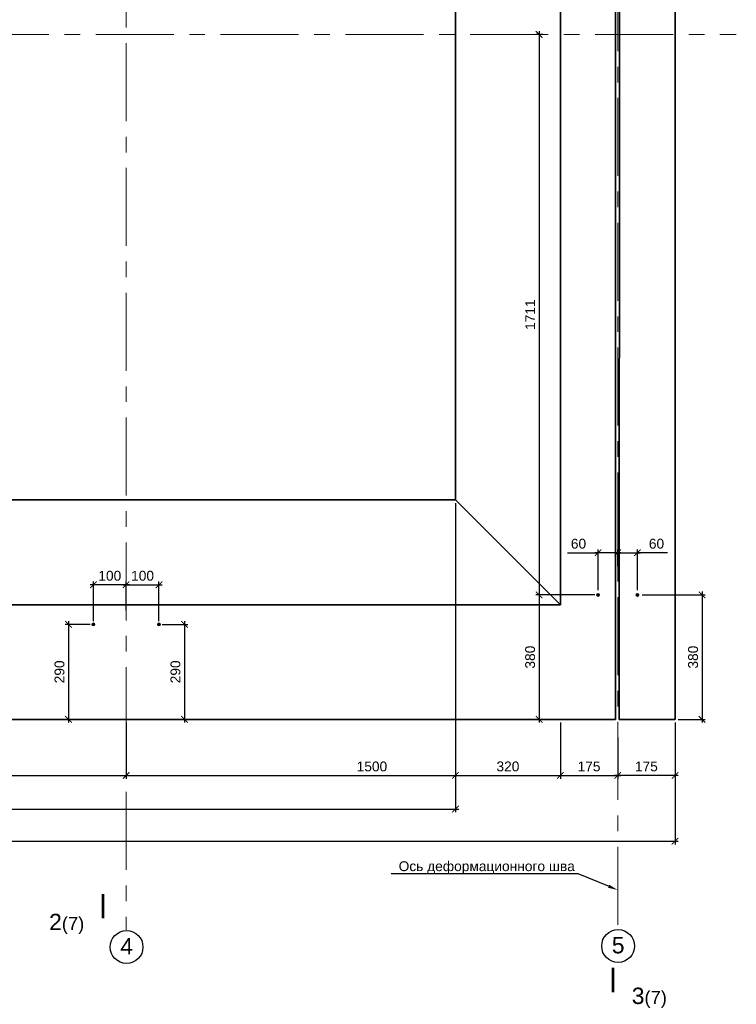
# Model space of a CAD drawing. Header units: millimetres. Extents: x -695122 to 440517, y 417968 to 574899.
# Tile 30 of 39: x 334852 to 356720, y 525267 to 555326. Entities that reach past the tile are written whole.
import ezdxf
from ezdxf import colors
from ezdxf.entities.mleader import LeaderData, LeaderLine
from ezdxf.math import Vec2, Vec3

# ---------------------------------------------------------------- set-up
doc = ezdxf.new("R2010")
doc.units = ezdxf.units.MM
doc.linetypes.add('осевая', pattern=[50.8, 31.75, -6.35, 6.35, -6.35])
for name, color, linetype, lineweight in [('Бетон', 7, 'Continuous', 50), ('ГТО-2_Размеры', 7, 'Continuous', 15), ('Отдел_Выноски(стрелка)', 7, 'Continuous', 15), ('Отдел_Заглавные надписи', 7, 'Continuous', 30), ('Отдел_Разрезы. Сечения. Узлы', 7, 'Continuous', 15)]:
    doc.layers.add(name, color=color, linetype=linetype, lineweight=lineweight)
doc.layers.add('ГП_Штриховки', color=7, linetype='Continuous')
doc.layers.add('Оси', color=1, linetype='осевая')
doc.styles.add('arial', font='arial.ttf')
doc.styles.add('аrial', font='arial.ttf')
doc.styles.add('Рогун1', font='arial.ttf')
doc.dimstyles.new('100 мм', dxfattribs={"dimscale": 100, "dimtxt": 3.5, "dimasz": 2, "dimexe": 1, "dimexo": 1, "dimgap": 1.2, "dimtad": 1, "dimdec": 0, "dimlfac": 0.1, "dimrnd": 0.0001, "dimtxsty": 'Рогун1', "dimblk": 'ARCHTICK', "dimcen": 2.5, "dimdle": 1, "dimaunit": 1, "dimadec": 1, "dimazin": 0, "dimtfac": 1, "dimtdec": 0, "dimtmove": 1, "dimatfit": 3, "dimldrblk": 'ARCHTICK', "dimfxl": 1, "dimtfill": 1, "dimarcsym": 0})

# ---------------------------------------------------------------- blocks, each defined once
blk = doc.blocks.new('_ArchTick')
at = {"color": 0, "linetype": 'ByBlock', "const_width": 0.15}
blk.add_lwpolyline([(-0.5, -0.5), (0.5, 0.5)], dxfattribs=at)
blk = doc.blocks.new('*D7')
at = {"layer": 'Defpoints', "color": 0, "transparency": 16777216}
for p in [(323101, 533966), (338101, 533966), (338101, 532253)]:
    blk.add_point(p, dxfattribs=at)
at = {"layer": 'ГТО-2_Размеры', "color": 0, "lineweight": -2, "transparency": 16777216}
for p, q in [((323101, 533866), (323101, 532153)), ((338101, 533866), (338101, 532153)), ((323001, 532253), (338201, 532253))]:
    blk.add_line(p, q, dxfattribs=at)
at = {"layer": 'ГТО-2_Размеры', "color": 0, "lineweight": -2, "transparency": 16777216, "xscale": 200, "yscale": 200, "zscale": 200, "rotation": 180}
blk.add_blockref('_ArchTick', (323101, 532253), dxfattribs=at)
at = {"layer": 'ГТО-2_Размеры', "color": 0, "lineweight": -2, "transparency": 16777216, "xscale": 200, "yscale": 200, "zscale": 200}
blk.add_blockref('_ArchTick', (338101, 532253), dxfattribs=at)
at = {"layer": 'ГТО-2_Размеры', "color": 0, "transparency": 16777216, "insert": (330601, 532526), "char_height": 300, "attachment_point": 5, "style": 'Рогун1'}
blk.add_mtext('1500', dxfattribs=at)
blk = doc.blocks.new('*D26')
at = {"layer": 'Defpoints', "color": 0, "transparency": 16777216}
for p in [(338101, 533966), (353101, 533512), (353101, 532253)]:
    blk.add_point(p, dxfattribs=at)
at = {"layer": 'ГТО-2_Размеры', "color": 0, "lineweight": -2, "transparency": 16777216}
for p, q in [((338101, 533866), (338101, 532153)), ((353101, 533412), (353101, 532153)), ((338001, 532253), (353201, 532253))]:
    blk.add_line(p, q, dxfattribs=at)
at = {"layer": 'ГТО-2_Размеры', "color": 0, "lineweight": -2, "transparency": 16777216, "xscale": 200, "yscale": 200, "zscale": 200, "rotation": 180}
blk.add_blockref('_ArchTick', (338101, 532253), dxfattribs=at)
at = {"layer": 'ГТО-2_Размеры', "color": 0, "lineweight": -2, "transparency": 16777216, "xscale": 200, "yscale": 200, "zscale": 200}
blk.add_blockref('_ArchTick', (353101, 532253), dxfattribs=at)
at = {"layer": 'ГТО-2_Размеры', "color": 0, "transparency": 16777216, "insert": (345601, 532526), "char_height": 300, "attachment_point": 5, "style": 'Рогун1'}
blk.add_mtext('1500', dxfattribs=at)
blk = doc.blocks.new('*D27')
at = {"layer": 'Defpoints', "color": 0, "transparency": 16777216}
for p in [(292151, 533966), (354851, 533966), (354851, 530247)]:
    blk.add_point(p, dxfattribs=at)
at = {"layer": 'ГТО-2_Размеры', "color": 0, "lineweight": -2, "transparency": 16777216}
for p, q in [((292151, 533866), (292151, 530147)), ((354851, 533866), (354851, 530147)), ((292051, 530247), (354951, 530247))]:
    blk.add_line(p, q, dxfattribs=at)
at = {"layer": 'ГТО-2_Размеры', "color": 0, "lineweight": -2, "transparency": 16777216, "xscale": 200, "yscale": 200, "zscale": 200, "rotation": 180}
blk.add_blockref('_ArchTick', (292151, 530247), dxfattribs=at)
at = {"layer": 'ГТО-2_Размеры', "color": 0, "lineweight": -2, "transparency": 16777216, "xscale": 200, "yscale": 200, "zscale": 200}
blk.add_blockref('_ArchTick', (354851, 530247), dxfattribs=at)
at = {"layer": 'ГТО-2_Размеры', "color": 0, "transparency": 16777216, "insert": (323501, 530520), "char_height": 300, "attachment_point": 5, "style": 'Рогун1', "bg_fill": 3, "box_fill_scale": 1.1, "bg_fill_color": 256, "bg_fill_true_color": 13158600, "bg_fill_transparency": 0}
blk.add_mtext('6270', dxfattribs=at)
blk = doc.blocks.new('*D29')
at = {"layer": 'Defpoints', "color": 0, "transparency": 16777216}
for p in [(348151, 540666), (293101, 533966), (348151, 531229)]:
    blk.add_point(p, dxfattribs=at)
at = {"layer": 'ГТО-2_Размеры', "color": 0, "lineweight": -2, "transparency": 16777216}
for p, q in [((348151, 540566), (348151, 531129)), ((293101, 533866), (293101, 531129)), ((293001, 531229), (348251, 531229))]:
    blk.add_line(p, q, dxfattribs=at)
at = {"layer": 'ГТО-2_Размеры', "color": 0, "lineweight": -2, "transparency": 16777216, "xscale": 200, "yscale": 200, "zscale": 200, "rotation": 180}
blk.add_blockref('_ArchTick', (293101, 531229), dxfattribs=at)
at = {"layer": 'ГТО-2_Размеры', "color": 0, "lineweight": -2, "transparency": 16777216, "xscale": 200, "yscale": 200, "zscale": 200}
blk.add_blockref('_ArchTick', (348151, 531229), dxfattribs=at)
at = {"layer": 'ГТО-2_Размеры', "color": 0, "transparency": 16777216, "insert": (320626, 531503), "char_height": 300, "attachment_point": 5, "style": 'Рогун1'}
blk.add_mtext('5505', dxfattribs=at)
blk = doc.blocks.new('*D10')
at = {"layer": 'Defpoints', "color": 0, "transparency": 16777216}
for p in [(348151, 533966), (351351, 533966), (351351, 532253)]:
    blk.add_point(p, dxfattribs=at)
at = {"layer": 'ГТО-2_Размеры', "color": 0, "lineweight": -2, "transparency": 16777216}
for p, q in [((348151, 533866), (348151, 532153)), ((351351, 533866), (351351, 532153)), ((348051, 532253), (351451, 532253))]:
    blk.add_line(p, q, dxfattribs=at)
at = {"layer": 'ГТО-2_Размеры', "color": 0, "lineweight": -2, "transparency": 16777216, "xscale": 200, "yscale": 200, "zscale": 200, "rotation": 180}
blk.add_blockref('_ArchTick', (348151, 532253), dxfattribs=at)
at = {"layer": 'ГТО-2_Размеры', "color": 0, "lineweight": -2, "transparency": 16777216, "xscale": 200, "yscale": 200, "zscale": 200}
blk.add_blockref('_ArchTick', (351351, 532253), dxfattribs=at)
at = {"layer": 'ГТО-2_Размеры', "color": 0, "transparency": 16777216, "insert": (349751, 532527), "char_height": 300, "attachment_point": 5, "style": 'Рогун1'}
blk.add_mtext('320', dxfattribs=at)
blk = doc.blocks.new('*D31')
at = {"layer": 'Defpoints', "color": 0, "transparency": 16777216}
for p in [(351351, 533966), (353101, 532783), (353101, 532253)]:
    blk.add_point(p, dxfattribs=at)
at = {"layer": 'ГТО-2_Размеры', "color": 0, "lineweight": -2, "transparency": 16777216}
for p, q in [((351351, 533866), (351351, 532153)), ((353101, 532683), (353101, 532153)), ((351251, 532253), (353201, 532253))]:
    blk.add_line(p, q, dxfattribs=at)
at = {"layer": 'ГТО-2_Размеры', "color": 0, "lineweight": -2, "transparency": 16777216, "xscale": 200, "yscale": 200, "zscale": 200, "rotation": 180}
blk.add_blockref('_ArchTick', (351351, 532253), dxfattribs=at)
at = {"layer": 'ГТО-2_Размеры', "color": 0, "lineweight": -2, "transparency": 16777216, "xscale": 200, "yscale": 200, "zscale": 200}
blk.add_blockref('_ArchTick', (353101, 532253), dxfattribs=at)
at = {"layer": 'ГТО-2_Размеры', "color": 0, "transparency": 16777216, "insert": (352226, 532526), "char_height": 300, "attachment_point": 5, "style": 'Рогун1'}
blk.add_mtext('175', dxfattribs=at)
blk = doc.blocks.new('*D37')
at = {"layer": 'Defpoints', "color": 0, "transparency": 16777216}
for p in [(354851, 533966), (353101, 532536), (353101, 532253)]:
    blk.add_point(p, dxfattribs=at)
at = {"layer": 'ГТО-2_Размеры', "color": 0, "lineweight": -2, "transparency": 16777216}
for p, q in [((354851, 533866), (354851, 532153)), ((353101, 532436), (353101, 532153)), ((354951, 532253), (353001, 532253))]:
    blk.add_line(p, q, dxfattribs=at)
at = {"layer": 'ГТО-2_Размеры', "color": 0, "lineweight": -2, "transparency": 16777216, "xscale": 200, "yscale": 200, "zscale": 200, "rotation": 180}
blk.add_blockref('_ArchTick', (353101, 532253), dxfattribs=at)
at = {"layer": 'ГТО-2_Размеры', "color": 0, "lineweight": -2, "transparency": 16777216, "xscale": 200, "yscale": 200, "zscale": 200}
blk.add_blockref('_ArchTick', (354851, 532253), dxfattribs=at)
at = {"layer": 'ГТО-2_Размеры', "color": 0, "transparency": 16777216, "insert": (353976, 532526), "char_height": 300, "attachment_point": 5, "style": 'Рогун1'}
blk.add_mtext('175', dxfattribs=at)
blk = doc.blocks.new('*D322')
at = {"layer": 'Defpoints', "color": 0, "transparency": 16777216}
for p in [(337101, 536866), (336340, 533966), (336751, 533966)]:
    blk.add_point(p, dxfattribs=at)
at = {"layer": 'ГТО-2_Размеры', "color": 0, "lineweight": -2, "transparency": 16777216}
for p, q in [((337001, 536866), (336240, 536866)), ((336340, 536966), (336340, 533866)), ((336651, 533966), (336240, 533966))]:
    blk.add_line(p, q, dxfattribs=at)
at = {"layer": 'ГТО-2_Размеры', "color": 0, "lineweight": -2, "transparency": 16777216, "xscale": 200, "yscale": 200, "zscale": 200}
for p, rotation in [((336340, 536866), 90), ((336340, 533966), 270)]:
    blk.add_blockref('_ArchTick', p, dxfattribs=dict(at, rotation=rotation))
at = {"layer": 'ГТО-2_Размеры', "color": 0, "transparency": 16777216, "insert": (336067, 535416), "char_height": 300, "attachment_point": 5, "rotation": 90, "style": 'Рогун1'}
blk.add_mtext('290', dxfattribs=at)
blk = doc.blocks.new('*D323')
at = {"layer": 'Defpoints', "color": 0, "transparency": 16777216}
for p in [(339101, 536866), (339351, 533966), (339879, 533966)]:
    blk.add_point(p, dxfattribs=at)
at = {"layer": 'ГТО-2_Размеры', "color": 0, "lineweight": -2, "transparency": 16777216}
for p, q in [((339201, 536866), (339979, 536866)), ((339879, 536966), (339879, 533866)), ((339451, 533966), (339979, 533966))]:
    blk.add_line(p, q, dxfattribs=at)
at = {"layer": 'ГТО-2_Размеры', "color": 0, "lineweight": -2, "transparency": 16777216, "xscale": 200, "yscale": 200, "zscale": 200}
for p, rotation in [((339879, 536866), 90), ((339879, 533966), 270)]:
    blk.add_blockref('_ArchTick', p, dxfattribs=dict(at, rotation=rotation))
at = {"layer": 'ГТО-2_Размеры', "color": 0, "transparency": 16777216, "insert": (339606, 535416), "char_height": 300, "attachment_point": 5, "rotation": 90, "style": 'Рогун1'}
blk.add_mtext('290', dxfattribs=at)
blk = doc.blocks.new('*D324')
at = {"layer": 'Defpoints', "color": 0, "transparency": 16777216}
for p in [(339101, 538074), (338101, 537775), (339101, 536866)]:
    blk.add_point(p, dxfattribs=at)
at = {"layer": 'ГТО-2_Размеры', "color": 0, "lineweight": -2, "transparency": 16777216}
for p, q in [((338001, 538074), (339201, 538074)), ((338101, 537875), (338101, 538174)), ((339101, 536966), (339101, 538174))]:
    blk.add_line(p, q, dxfattribs=at)
at = {"layer": 'ГТО-2_Размеры', "color": 0, "transparency": 16777216, "insert": (338601, 538348), "char_height": 300, "attachment_point": 5, "style": 'Рогун1', "bg_fill": 3, "box_fill_scale": 1.1, "bg_fill_color": 256, "bg_fill_true_color": 13158600, "bg_fill_transparency": 0}
blk.add_mtext('100', dxfattribs=at)
at = {"layer": 'ГТО-2_Размеры', "color": 0, "lineweight": -2, "transparency": 16777216, "xscale": 200, "yscale": 200, "zscale": 200, "rotation": 180}
blk.add_blockref('_ArchTick', (338101, 538074), dxfattribs=at)
at = {"layer": 'ГТО-2_Размеры', "color": 0, "lineweight": -2, "transparency": 16777216, "xscale": 200, "yscale": 200, "zscale": 200}
blk.add_blockref('_ArchTick', (339101, 538074), dxfattribs=at)
blk = doc.blocks.new('*D325')
at = {"layer": 'Defpoints', "color": 0, "transparency": 16777216}
for p in [(337101, 538074), (338101, 537192), (337101, 536866)]:
    blk.add_point(p, dxfattribs=at)
at = {"layer": 'ГТО-2_Размеры', "color": 0, "lineweight": -2, "transparency": 16777216}
for p, q in [((338201, 538074), (337001, 538074)), ((337101, 536966), (337101, 538174)), ((338101, 537292), (338101, 538174))]:
    blk.add_line(p, q, dxfattribs=at)
at = {"layer": 'ГТО-2_Размеры', "color": 0, "transparency": 16777216, "insert": (337601, 538348), "char_height": 300, "attachment_point": 5, "style": 'Рогун1', "bg_fill": 3, "box_fill_scale": 1.1, "bg_fill_color": 256, "bg_fill_true_color": 13158600, "bg_fill_transparency": 0}
blk.add_mtext('100', dxfattribs=at)
at = {"layer": 'ГТО-2_Размеры', "color": 0, "lineweight": -2, "transparency": 16777216, "xscale": 200, "yscale": 200, "zscale": 200, "rotation": 180}
blk.add_blockref('_ArchTick', (337101, 538074), dxfattribs=at)
at = {"layer": 'ГТО-2_Размеры', "color": 0, "lineweight": -2, "transparency": 16777216, "xscale": 200, "yscale": 200, "zscale": 200}
blk.add_blockref('_ArchTick', (338101, 538074), dxfattribs=at)
blk = doc.blocks.new('*D326')
at = {"layer": 'Defpoints', "color": 0, "transparency": 16777216}
for p in [(352457, 537766), (350703, 533966), (350995, 533966)]:
    blk.add_point(p, dxfattribs=at)
at = {"layer": 'ГТО-2_Размеры', "color": 0, "lineweight": -2, "transparency": 16777216}
for p, q in [((352357, 537766), (350603, 537766)), ((350703, 537866), (350703, 533866)), ((350895, 533966), (350603, 533966))]:
    blk.add_line(p, q, dxfattribs=at)
at = {"layer": 'ГТО-2_Размеры', "color": 0, "lineweight": -2, "transparency": 16777216, "xscale": 200, "yscale": 200, "zscale": 200}
for p, rotation in [((350703, 537766), 90), ((350703, 533966), 270)]:
    blk.add_blockref('_ArchTick', p, dxfattribs=dict(at, rotation=rotation))
at = {"layer": 'ГТО-2_Размеры', "color": 0, "transparency": 16777216, "insert": (350430, 535866), "char_height": 300, "attachment_point": 5, "rotation": 90, "style": 'Рогун1'}
blk.add_mtext('380', dxfattribs=at)
blk = doc.blocks.new('*D327')
at = {"layer": 'Defpoints', "color": 0, "transparency": 16777216}
for p in [(353745, 537766), (354851, 533966), (355675, 533966)]:
    blk.add_point(p, dxfattribs=at)
at = {"layer": 'ГТО-2_Размеры', "color": 0, "lineweight": -2, "transparency": 16777216}
for p, q in [((353845, 537766), (355775, 537766)), ((355675, 537866), (355675, 533866)), ((354951, 533966), (355775, 533966))]:
    blk.add_line(p, q, dxfattribs=at)
at = {"layer": 'ГТО-2_Размеры', "color": 0, "lineweight": -2, "transparency": 16777216, "xscale": 200, "yscale": 200, "zscale": 200}
for p, rotation in [((355675, 537766), 90), ((355675, 533966), 270)]:
    blk.add_blockref('_ArchTick', p, dxfattribs=dict(at, rotation=rotation))
at = {"layer": 'ГТО-2_Размеры', "color": 0, "transparency": 16777216, "insert": (355402, 535866), "char_height": 300, "attachment_point": 5, "rotation": 90, "style": 'Рогун1'}
blk.add_mtext('380', dxfattribs=at)
blk = doc.blocks.new('*D328')
at = {"layer": 'Defpoints', "color": 0, "transparency": 16777216}
for p in [(352501, 539054), (353101, 538755), (352501, 537810)]:
    blk.add_point(p, dxfattribs=at)
at = {"layer": 'ГТО-2_Размеры', "color": 0, "lineweight": -2, "transparency": 16777216}
for p, q in [((351570, 539054), (352501, 539054)), ((353201, 539054), (352401, 539054)), ((352501, 537910), (352501, 539154)), ((353101, 538855), (353101, 539154))]:
    blk.add_line(p, q, dxfattribs=at)
at = {"layer": 'ГТО-2_Размеры', "color": 0, "lineweight": -2, "transparency": 16777216, "xscale": 200, "yscale": 200, "zscale": 200, "rotation": 180}
blk.add_blockref('_ArchTick', (352501, 539054), dxfattribs=at)
at = {"layer": 'ГТО-2_Размеры', "color": 0, "lineweight": -2, "transparency": 16777216, "xscale": 200, "yscale": 200, "zscale": 200}
blk.add_blockref('_ArchTick', (353101, 539054), dxfattribs=at)
at = {"layer": 'ГТО-2_Размеры', "color": 0, "transparency": 16777216, "insert": (351905, 539327), "char_height": 300, "attachment_point": 5, "style": 'Рогун1', "bg_fill": 3, "box_fill_scale": 1.1, "bg_fill_color": 256, "bg_fill_true_color": 13158600, "bg_fill_transparency": 0}
blk.add_mtext('60', dxfattribs=at)
blk = doc.blocks.new('*D329')
at = {"layer": 'Defpoints', "color": 0, "transparency": 16777216}
for p in [(353701, 539054), (353101, 538542), (353701, 537810)]:
    blk.add_point(p, dxfattribs=at)
at = {"layer": 'ГТО-2_Размеры', "color": 0, "lineweight": -2, "transparency": 16777216}
for p, q in [((353001, 539054), (353801, 539054)), ((353101, 538642), (353101, 539154)), ((353701, 537910), (353701, 539154)), ((354621, 539054), (353701, 539054))]:
    blk.add_line(p, q, dxfattribs=at)
at = {"layer": 'ГТО-2_Размеры', "color": 0, "lineweight": -2, "transparency": 16777216, "xscale": 200, "yscale": 200, "zscale": 200, "rotation": 180}
blk.add_blockref('_ArchTick', (353101, 539054), dxfattribs=at)
at = {"layer": 'ГТО-2_Размеры', "color": 0, "lineweight": -2, "transparency": 16777216, "xscale": 200, "yscale": 200, "zscale": 200}
blk.add_blockref('_ArchTick', (353701, 539054), dxfattribs=at)
at = {"layer": 'ГТО-2_Размеры', "color": 0, "transparency": 16777216, "insert": (354285, 539327), "char_height": 300, "attachment_point": 5, "style": 'Рогун1', "bg_fill": 3, "box_fill_scale": 1.1, "bg_fill_color": 256, "bg_fill_true_color": 13158600, "bg_fill_transparency": 0}
blk.add_mtext('60', dxfattribs=at)
blk = doc.blocks.new('*D362')
at = {"layer": 'Defpoints', "color": 0, "transparency": 16777216}
for p in [(350917, 554876), (350703, 537766), (352501, 537766)]:
    blk.add_point(p, dxfattribs=at)
at = {"layer": 'ГТО-2_Размеры', "color": 0, "lineweight": -2, "transparency": 16777216}
for p, q in [((350703, 554976), (350703, 537666)), ((350817, 554876), (350603, 554876)), ((352401, 537766), (350603, 537766))]:
    blk.add_line(p, q, dxfattribs=at)
at = {"layer": 'ГТО-2_Размеры', "color": 0, "lineweight": -2, "transparency": 16777216, "xscale": 200, "yscale": 200, "zscale": 200}
for p, rotation in [((350703, 554876), 90), ((350703, 537766), 270)]:
    blk.add_blockref('_ArchTick', p, dxfattribs=dict(at, rotation=rotation))
at = {"layer": 'ГТО-2_Размеры', "color": 0, "transparency": 16777216, "insert": (350432, 546321), "char_height": 300, "attachment_point": 5, "rotation": 90, "style": 'Рогун1'}
blk.add_mtext('1711', dxfattribs=at)

msp = doc.modelspace()

# ---------------------------------------------------------------- hatches: boundary and pattern name
at = {"layer": 'ГП_Штриховки', "true_color": 0x000000, "transparency": 33554610}
h = msp.add_hatch(color=18, dxfattribs=at)
h.dxf.hatch_style = 1
h.paths.add_polyline_path([(337145.4422277, 536865.6074315, 1), (337057.4422277, 536865.6074315, 1)])
h = msp.add_hatch(color=18, dxfattribs=at)
h.dxf.hatch_style = 1
h.paths.add_polyline_path([(339145.4422277, 536865.6074315, 1), (339057.4422277, 536865.6074315, 1)])

# ---------------------------------------------------------------- linework, layer by layer
at = {"lineweight": 20}
for centre in [(337101.4422277, 536865.6074315), (337101.4422277, 536865.6074315), (339101.4422277, 536865.6074315), (339101.4422277, 536865.6074315)]:
    msp.add_circle(centre, 44, dxfattribs=at)
at = {"layer": 'Бетон', "color": 2, "lineweight": 35, "ltscale": 10}
for points in [[(353026.5002182, 562665.6074311), (351327.835435, 562665.6074311), (348127.835435, 561065.6074311), (292151.4422325, 561065.6074319), (292151.4422325, 533965.6074311), (353038.9696723, 533965.6074311)], [(351351.4422328, 558865.6074311), (348151.4422328, 555665.6074311), (348151.4422328, 540665.6074311), (351351.4422328, 537465.6074311)], [(351351.4422328, 558865.6074311), (351351.4422328, 537465.6074311)], [(292151.4422325, 540665.6074311), (348151.4422328, 540665.6074311)], [(292251.4422325, 537465.6074311), (351351.4422328, 537465.6074311)]]:
    msp.add_lwpolyline(points, dxfattribs=at)
at = {"layer": 'Бетон', "lineweight": 35, "ltscale": 10}
msp.add_lwpolyline([(353161.6861051, 562665.6074311), (354851.4422325, 562665.6074311), (354851.4422325, 533965.6074311), (353149.2166392, 533965.5801572)], dxfattribs=at)
at = {"layer": 'Оси', "linetype": 'осевая', "lineweight": 15, "ltscale": 75}
msp.add_line((287641.7795311, 554875.6074311), (356720.4388744, 554875.6074311), dxfattribs=at)
for points in [[(353101.4422325, 568175.8624195), (353101.4422325, 527514.8480918)], [(338101.4422325, 566039.357953), (338101.4422325, 527514.8480918)]]:
    msp.add_lwpolyline(points, dxfattribs=at)
at = {"layer": 'Отдел_Разрезы. Сечения. Узлы'}
msp.add_lwpolyline([(337395.0649566, 528636.4615953, 75, 75, 0), (337394.5197889, 527886.4617935, 75, 75, 0), (337394.7015115, 528136.4617274, 0, 100, 0), (336894.7016436, 528136.8251725, 0, 0, 0), (336144.7018417, 528137.3703402, 0, 0, 0)], format="xyseb", dxfattribs=at)

# ---------------------------------------------------------------- texts
at = {"char_height": 2.5, "style": 'аrial'}
for s, insert, attachment_point in [('{\\H200x;2\\H0.8x;(7)}', (335749.4735414, 528030.4570338), 1), ('{\\H200x;3\\H0.8x;(7)}', (354601.5993707, 525775.4694706), 3)]:
    msp.add_mtext_dynamic_manual_height_columns(s, width=3148.469281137, gutter_width=12.5, heights=[0], dxfattribs=dict(at, insert=insert, attachment_point=attachment_point))

# ---------------------------------------------------------------- dimensions: what is measured, and where the dimension line sits
at = {"layer": 'ГТО-2_Размеры'}
for base, p1, p2, picture, middle in [((348151.4422327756, 531229.3302701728), (293101.4422325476, 533965.6074311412), (348151.4422327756, 540665.6074311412), '*D29', (320626.4422326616, 531502.5021664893)), ((338101.4422325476, 532253.2685137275), (323101.4422325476, 533965.6074311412), (338101.4422325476, 533965.6074311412), '*D7', (330601.4422325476, 532526.4404100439)), ((353101.4422325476, 532253.2685137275), (338101.4422325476, 533965.6074311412), (353101.4422325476, 533511.9456118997), '*D26', (345601.4422325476, 532526.4404100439)), ((351351.4422328, 532253.2685137), (348151.4422328, 533965.6074311), (351351.4422328, 533965.6074311), '*D10', (349751.4422328, 532526.5427293))]:
    dim = msp.add_linear_dim(base=base, p1=p1, p2=p2, dimstyle='100 мм', override={"dimtxt": 3, "dimdec": 6, "dimtfill": 0}, dxfattribs=at)
    dim.commit()
    dim.dimension.update_dxf_attribs({"geometry": picture, "text_midpoint": middle})
for p1, p2, picture, middle in [((351351.4422328, 533965.6074311), (353101.4422325, 532782.6070628), '*D31', (352226.4422327, 532253.2685137)), ((354851.4422325, 533965.6074311), (353101.4422325, 532535.6629477), '*D37', (353976.4422325, 532253.2685137))]:
    dim = msp.add_linear_dim(base=(353101.4422325, 532253.2685137), p1=p1, p2=p2, dimstyle='100 мм', override={"dimtxt": 3, "dimdec": 6, "dimtfill": 0}, dxfattribs=at)
    dim.commit()
    dim.dimension.update_dxf_attribs({"geometry": picture, "text_midpoint": middle, "dimtype": 160})

# ---------------------------------------------------------------- leaders
at = {"layer": 'Отдел_Выноски(стрелка)'}
ml = msp.add_multileader_mtext('Standard', dxfattribs=at)
ml.set_content('Ось деформационного шва', color=256, style='arial')
ml.set_leader_properties()
ml.build(insert=Vec2(0, 0))
ml.multileader.update_dxf_attribs({"text_left_attachment_type": 6, "text_right_attachment_type": 6, "dogleg_length": 136.6171409, "arrow_head_size": 300})
ctx = ml.context
ctx.base_point, ctx.char_height, ctx.arrow_head_size, ctx.plane_origin = Vec3(346414.4580486, 529249.7211616), 300, 300, Vec3(352723.0620951, 522029.9539122)
ctx.left_attachment, ctx.right_attachment = 6, 6
notes = []
notes.append((ctx, [(1, (1, 1, 0), (351894.7068403, 529249.7211616), (-1, 0), 136.6171409, [(0, [(353101.4422325, 528756.6197616)], 0, [])])]))
ctx.mtext.insert, ctx.mtext.width, ctx.mtext.flow_direction = Vec3(346416.4580486, 529633.0090197), 6678.85940834, 5
for ctx, leaders in notes:
    for number, flags, end, landing, length, lines in leaders:
        leader = LeaderData()
        leader.index, (leader.has_last_leader_line, leader.has_dogleg_vector, leader.attachment_direction) = number, flags
        leader.last_leader_point, leader.dogleg_vector, leader.dogleg_length = Vec3(end), Vec3(landing), length
        for number, points, colour, breaks in lines:
            line = LeaderLine()
            line.index, line.vertices, line.color, line.breaks = number, Vec3.list(points), colors.encode_raw_color(colour), breaks
            leader.lines.append(line)
        ctx.leaders.append(leader)

# ---------------------------------------------------------------- next in the draw order: texts
at = {"layer": 'Отдел_Заглавные надписи', "char_height": 500, "attachment_point": 5, "style": 'arial', "bg_fill": 3, "box_fill_scale": 1.5, "bg_fill_color": 256, "bg_fill_transparency": 0}
for s, insert in [('\\pxqc;5', (353115.35832, 527068.0908436)), ('\\pxqc;4', (338115.35832, 527037.1932046))]:
    msp.add_mtext(s, dxfattribs=dict(at, insert=insert))

# ---------------------------------------------------------------- next in the draw order: dimensions: what is measured, and where the dimension line sits
at = {"layer": 'ГТО-2_Размеры'}
dim = msp.add_linear_dim(base=(354851.4422325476, 530247.229908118), p1=(292151.4422325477, 533965.6074311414), p2=(354851.4422325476, 533965.6074311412), dimstyle='100 мм', override={"dimtxt": 3, "dimdec": 6}, dxfattribs=at)
dim.commit()
dim.dimension.update_dxf_attribs({"geometry": '*D27', "text_midpoint": (323501.4422325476, 530520.4018044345)})

# ---------------------------------------------------------------- next in the draw order: linework, layer by layer
for centre in [(353113.1311689, 527045.8823807), (338113.1311689, 527014.9847417)]:
    msp.add_circle(centre, 500)
at = {"layer": 'Отдел_Разрезы. Сечения. Узлы'}
msp.add_lwpolyline([(352956.0079555, 526381.4740321, 75, 75, 0), (352956.5531232, 525631.4742303, 75, 75, 0), (352956.3714006, 525881.4741642, 0, 100, 0), (353456.3712686, 525881.8376093, 0, 0, 0), (354206.3710704, 525882.382777, 0, 0, 0)], format="xyseb", dxfattribs=at)

# ---------------------------------------------------------------- next in the draw order: dimensions: what is measured, and where the dimension line sits
at = {"layer": 'ГТО-2_Размеры'}
for base, p1, p2, picture, middle in [((350702.8921577, 533965.6074311), (352457.4422324, 537765.6074313), (350995.2909389, 533965.6074311), '*D326', (350429.6179421, 535865.6074312)), ((355674.8668139, 533965.6074311), (353745.4422291, 537765.6074311), (354851.4422325, 533965.6074311), '*D327', (355401.5925984, 535865.6074311)), ((336339.7665418, 533965.6074311), (337101.4422277, 536865.6074315), (336751.4422277, 533965.6074311), '*D322', (336066.5946454, 535415.6074313)), ((339879.4011778, 533965.6074311), (339101.4422277, 536865.6074315), (339351.4422277, 533965.6074311), '*D323', (339606.2292815, 535415.6074313))]:
    dim = msp.add_linear_dim(base=base, p1=p1, p2=p2, angle=90, dimstyle='100 мм', override={"dimtxt": 3, "dimdec": 6, "dimtfill": 0}, dxfattribs=at)
    dim.commit()
    dim.dimension.update_dxf_attribs({"geometry": picture, "text_midpoint": middle})

# ---------------------------------------------------------------- next in the draw order: dimensions: what is measured, and where the dimension line sits
dim = msp.add_linear_dim(base=(352501.4422324, 539053.5895579), p1=(353101.4422325, 538754.7494554), p2=(352501.4422324, 537809.6074311), angle=180, dimstyle='100 мм', override={"dimtxt": 3, "dimdec": 6}, dxfattribs=at)
dim.commit()
dim.dimension.update_dxf_attribs({"geometry": '*D328', "text_midpoint": (351905.0612522, 539053.5895579), "dimtype": 160})
dim = msp.add_linear_dim(base=(339101.4422276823, 538074.3305790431), p1=(338101.4422224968, 537775.4904765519), p2=(339101.4422276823, 536865.6074315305), dimstyle='100 мм', override={"dimtxt": 3, "dimdec": 6}, dxfattribs=at)
dim.commit()
dim.dimension.update_dxf_attribs({"geometry": '*D324', "text_midpoint": (338601.4422250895, 538074.3305790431), "dimtype": 160})

# ---------------------------------------------------------------- next in the draw order: hatches: boundary and pattern name
at = {"layer": 'ГП_Штриховки', "true_color": 0x000000, "transparency": 33554610}
h = msp.add_hatch(color=18, dxfattribs=at)
h.dxf.hatch_style = 1
h.paths.add_polyline_path([(352545.4422324, 537765.6074311, 1), (352457.4422324, 537765.6074311, 1)])

# ---------------------------------------------------------------- next in the draw order: linework, layer by layer
at = {"lineweight": 20}
msp.add_circle((352501.4422324, 537765.6074311), 44, dxfattribs=at)
msp.add_circle((352501.4422324, 537765.6074311), 44, dxfattribs=at)

# ---------------------------------------------------------------- next in the draw order: dimensions: what is measured, and where the dimension line sits
at = {"layer": 'ГТО-2_Размеры'}
dim = msp.add_linear_dim(base=(350702.8921576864, 537765.6074311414), p1=(350917.0044531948, 554875.6074311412), p2=(352501.442232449, 537765.6074311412), angle=90, dimstyle='100 мм', override={"dimtxt": 3, "dimdec": 6, "dimtfill": 0}, dxfattribs=at)
dim.commit()
dim.dimension.update_dxf_attribs({"geometry": '*D362', "text_midpoint": (350432.2782422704, 546320.6074311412)})
dim = msp.add_linear_dim(base=(353701.4422291, 539053.5895579), p1=(353101.4422325, 538541.6053124), p2=(353701.4422291, 537809.6074311), dimstyle='100 мм', override={"dimtxt": 3, "dimdec": 6}, dxfattribs=at)
dim.commit()
dim.dimension.update_dxf_attribs({"geometry": '*D329', "text_midpoint": (354285.3588965, 539053.5895579), "dimtype": 160})
dim = msp.add_linear_dim(base=(337101.4422276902, 538074.3305790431), p1=(338101.4422325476, 537191.8397120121), p2=(337101.4422276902, 536865.6074315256), angle=180, dimstyle='100 мм', override={"dimtxt": 3, "dimdec": 6}, dxfattribs=at)
dim.commit()
dim.dimension.update_dxf_attribs({"geometry": '*D325', "text_midpoint": (337601.4422250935, 538074.3305790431), "dimtype": 160})

# ---------------------------------------------------------------- next in the draw order: hatches: boundary and pattern name
at = {"layer": 'ГП_Штриховки', "true_color": 0x000000, "transparency": 33554610}
h = msp.add_hatch(color=18, dxfattribs=at)
h.dxf.hatch_style = 1
h.paths.add_polyline_path([(353745.4422291, 537765.6074311, 1), (353657.4422291, 537765.6074311, 1)])

# ---------------------------------------------------------------- next in the draw order: linework, layer by layer
at = {"lineweight": 20}
msp.add_circle((353701.4422291, 537765.6074311), 44, dxfattribs=at)
msp.add_circle((353701.4422291, 537765.6074311), 44, dxfattribs=at)
at = {"layer": 'Бетон', "color": 2, "lineweight": 35, "ltscale": 10}
for p, q in [((353038.9696723, 533965.6074311), (353026.5002182, 562665.6074311)), ((353149.216651, 533965.6074311), (353161.6861051, 562665.6074311))]:
    msp.add_line(p, q, dxfattribs=at)

doc.saveas('drawing.dxf')
